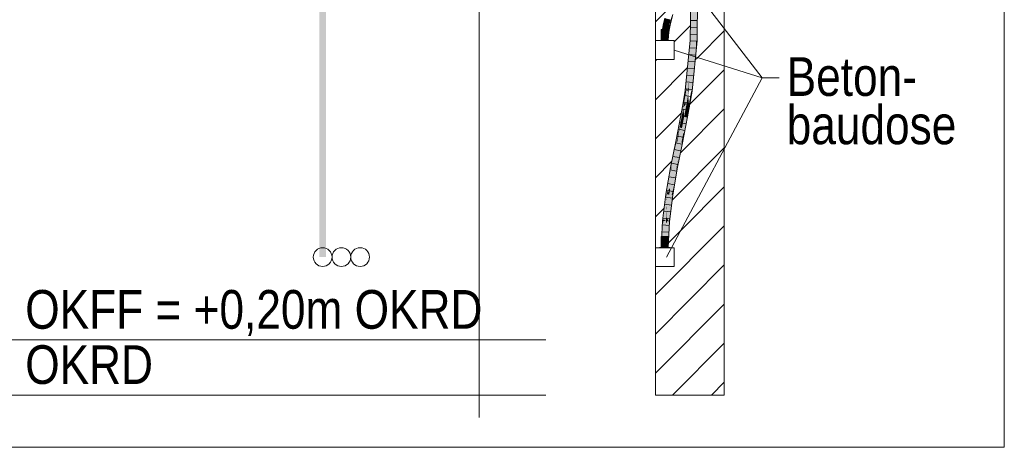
# Model space of a CAD drawing. Extents: x -720 to 300, y 62 to 1162.
# Tile 131 of 256: x 151 to 187, y 686 to 701. Entities that reach past the tile are written whole.
import ezdxf
from ezdxf.lldxf.tags import DXFTag

# ---------------------------------------------------------------- set-up
doc = ezdxf.new("R2010")
doc.units = 0
doc.layers.get('0').update_dxf_attribs({"lineweight": 13})
for name, color, linetype, lineweight, true_color in [('E_Betonbaudose', 1, 'Continuous', 13, 0xff0000), ('E_Detail_Beschriftung', 7, 'Continuous', 13, 0x009900), ('E_Detail_Wandschraffur', 7, 'Continuous', 5, 0xc0c0c0), ('E_Leerrohr 25-A06G93Y08I', 7, 'Continuous', 9, 0xff8000), ('E_Leerrohr 25-Shading', 7, 'Continuous', 9, 0xff8000)]:
    doc.layers.add(name, color=color, linetype=linetype, lineweight=lineweight, true_color=true_color)
doc.layers.add('E_Detail_Linie_Text_Bem', color=7, linetype='Continuous', lineweight=13)
doc.styles.get("Standard").update_dxf_attribs({"font": 'ARIALN.TTF'})
tags = doc.linetypes.add('fein_strichliert', pattern=[4, 1, -2, 1]).pattern_tags.tags
tags[8:9] = [DXFTag(74, 4), DXFTag(75, 0), DXFTag(340, '0'), DXFTag(46, 0.0), DXFTag(50, 0.0), DXFTag(44, 0.0), DXFTag(45, 0.0)]
tags[6:7] = [DXFTag(74, 4), DXFTag(75, 0), DXFTag(340, '0'), DXFTag(46, 0.0), DXFTag(50, 0.0), DXFTag(44, 0.0), DXFTag(45, 0.0)]
tags[4:5] = [DXFTag(74, 4), DXFTag(75, 0), DXFTag(340, '0'), DXFTag(46, 0.0), DXFTag(50, 0.0), DXFTag(44, 0.0), DXFTag(45, 0.0)]
tags = doc.linetypes.add('fein_strichliert-A06G93Y38I', pattern=[4, 1, -2, 1]).pattern_tags.tags
tags[8:9] = [DXFTag(74, 4), DXFTag(75, 0), DXFTag(340, '0'), DXFTag(46, 0.0), DXFTag(50, 0.0), DXFTag(44, 0.0), DXFTag(45, 0.0)]
tags[6:7] = [DXFTag(74, 4), DXFTag(75, 0), DXFTag(340, '0'), DXFTag(46, 0.0), DXFTag(50, 0.0), DXFTag(44, 0.0), DXFTag(45, 0.0)]
tags[4:5] = [DXFTag(74, 4), DXFTag(75, 0), DXFTag(340, '0'), DXFTag(46, 0.0), DXFTag(50, 0.0), DXFTag(44, 0.0), DXFTag(45, 0.0)]
tags = doc.linetypes.add('STRICHPUNKT2-A06G93Y18I', pattern=[12.7, 6.35, -3.175, 0, -3.175]).pattern_tags.tags
tags[10:11] = [DXFTag(74, 4), DXFTag(75, 0), DXFTag(340, '0'), DXFTag(46, 0.0), DXFTag(50, 0.0), DXFTag(44, 0.0), DXFTag(45, 0.0)]
tags[8:9] = [DXFTag(74, 4), DXFTag(75, 0), DXFTag(340, '0'), DXFTag(46, 0.0), DXFTag(50, 0.0), DXFTag(44, 0.0), DXFTag(45, 0.0)]
tags[6:7] = [DXFTag(74, 4), DXFTag(75, 0), DXFTag(340, '0'), DXFTag(46, 0.0), DXFTag(50, 0.0), DXFTag(44, 0.0), DXFTag(45, 0.0)]
tags[4:5] = [DXFTag(74, 4), DXFTag(75, 0), DXFTag(340, '0'), DXFTag(46, 0.0), DXFTag(50, 0.0), DXFTag(44, 0.0), DXFTag(45, 0.0)]

# ---------------------------------------------------------------- blocks, each defined once
blk = doc.blocks.new('Shading-A06G93SJ8I', base_point=(174.288, 726.756))
at = {"layer": 'E_Leerrohr 25-Shading', "color": 43, "true_color": 0xd7ab7f}
for points in [[(175.249, 702.387), (175.213, 702.385), (175.201, 700.626), (175.199, 700.626)], [(175.235, 700.624), (175.249, 702.387), (175.201, 700.626)], [(175.455, 702.398), (175.426, 702.397), (175.445, 700.613), (175.412, 700.614)], [(175.449, 700.612), (175.462, 702.399), (175.445, 700.613), (175.455, 702.398)], [(174.309, 701.415), (174.274, 701.424), (174.261, 701.22), (174.226, 701.228)], [(174.482, 701.37), (174.481, 701.371), (174.434, 701.181)], [(174.436, 701.181), (174.487, 701.369), (174.434, 701.181), (174.482, 701.37)], [(174.445, 701.179), (174.465, 701.174), (174.487, 701.369), (174.506, 701.364)], [(174.469, 701.173), (174.516, 701.362), (174.465, 701.174), (174.506, 701.364)], [(174.506, 701.364), (174.551, 701.556), (174.487, 701.369), (174.544, 701.558)], [(174.516, 701.362), (174.567, 701.552), (174.506, 701.364), (174.551, 701.556)], [(174.211, 701.024), (174.185, 701.029), (174.165, 700.824), (174.158, 700.825)], [(174.198, 700.847), (174.221, 701.022), (174.171, 700.849), (174.211, 701.024)], [(174.236, 701.094), (174.261, 701.22), (174.185, 701.029), (174.226, 701.228)], [(174.236, 701.094), (174.185, 701.029), (174.211, 701.024)], [(174.221, 701.022), (174.236, 701.094), (174.211, 701.024)], [(174.374, 700.834), (174.409, 700.984), (174.396, 700.993), (174.41, 700.991)], [(174.411, 700.99), (174.375, 700.837), (174.428, 700.987), (174.393, 700.836)], [(174.428, 700.987), (174.393, 700.836), (174.432, 700.987), (174.411, 700.835)], [(174.436, 701.181), (174.396, 700.993), (174.445, 701.179), (174.42, 701.047)], [(174.434, 701.181), (174.396, 700.993), (174.436, 701.181), (174.396, 700.993)], [(174.396, 700.993), (174.41, 700.991), (174.42, 701.047)], [(174.409, 700.984), (174.411, 700.99), (174.41, 700.991)], [(174.41, 700.991), (174.456, 701.124), (174.42, 701.047)], [(174.41, 700.991), (174.411, 700.99), (174.456, 701.124), (174.454, 701.115)], [(174.411, 700.99), (174.428, 700.987), (174.462, 701.138), (174.437, 701.014)], [(174.42, 701.047), (174.456, 701.124), (174.445, 701.179), (174.465, 701.174)], [(174.428, 700.987), (174.432, 700.987), (174.437, 701.014)], [(174.454, 701.115), (174.462, 701.138), (174.456, 701.124)], [(174.456, 701.124), (174.462, 701.138), (174.465, 701.174), (174.469, 701.173)], [(174.165, 700.824), (174.158, 700.825), (174.147, 700.618)], [(174.184, 700.618), (174.194, 700.822), (174.147, 700.618), (174.165, 700.824)], [(174.165, 700.824), (174.194, 700.822), (174.171, 700.849), (174.198, 700.847)], [(174.385, 700.804), (174.37, 700.805), (174.369, 700.618), (174.361, 700.618)], [(174.397, 700.618), (174.407, 700.802), (174.369, 700.618), (174.385, 700.804)], [(174.37, 700.805), (174.385, 700.804), (174.374, 700.834), (174.389, 700.819)], [(174.375, 700.837), (174.374, 700.834), (174.393, 700.836), (174.389, 700.819)], [(174.385, 700.804), (174.407, 700.802), (174.389, 700.819)], [(174.393, 700.836), (174.389, 700.819), (174.411, 700.835), (174.407, 700.802)], [(175.148, 699.9), (175.138, 699.663), (175.235, 700.624)], [(175.201, 700.626), (175.164, 700.28), (175.235, 700.624), (175.148, 699.9)], [(175.164, 700.28), (175.201, 700.626), (175.195, 700.585)], [(175.201, 700.626), (175.199, 700.626), (175.195, 700.585)], [(175.227, 698.78), (175.263, 698.776), (175.409, 700.584), (175.403, 700.507)], [(175.409, 700.577), (175.403, 700.507), (175.407, 700.197), (175.312, 699.261)], [(175.409, 700.584), (175.403, 700.507), (175.409, 700.585), (175.409, 700.577)], [(175.429, 700.417), (175.412, 700.614), (175.407, 700.197), (175.409, 700.577)], [(175.409, 700.577), (175.412, 700.614), (175.409, 700.585)], [(175.412, 700.614), (175.429, 700.417), (175.445, 700.613)], [(175.429, 700.417), (175.449, 700.612), (175.445, 700.613)], [(175.143, 700.076), (175.116, 699.446), (175.164, 700.28), (175.138, 699.663)], [(175.403, 700.507), (175.263, 698.776), (175.312, 699.261)], [(175.09, 699.545), (175.059, 698.881), (175.143, 700.076), (175.116, 699.446)], [(175.051, 698.8), (175.059, 698.881), (175.015, 698.805), (175.09, 699.545)], [(174.977, 698.387), (174.976, 698.348), (175.051, 698.8)], [(174.983, 698.61), (174.977, 698.387), (175.015, 698.805), (175.051, 698.8)], [(175.17, 698.383), (175.227, 698.78), (175.221, 698.745)], [(175.17, 698.383), (175.198, 698.381), (175.227, 698.78), (175.263, 698.776)], [(174.983, 698.61), (174.94, 698.354), (174.961, 698.35)], [(174.961, 698.35), (174.97, 698.349), (174.983, 698.61), (174.977, 698.387)], [(175.161, 698.384), (175.17, 698.383), (175.221, 698.745)], [(174.891, 697.887), (174.94, 698.354), (174.855, 697.894)], [(174.891, 697.887), (174.946, 698.184), (174.94, 698.354), (174.961, 698.35)], [(174.947, 698.191), (174.946, 698.184), (174.976, 698.348)], [(174.97, 698.349), (174.953, 698.265), (174.976, 698.348), (174.947, 698.191)], [(174.961, 698.35), (174.953, 698.265), (174.97, 698.349)], [(174.97, 698.349), (174.976, 698.348), (174.977, 698.387)], [(175.069, 697.876), (175.105, 697.873), (175.135, 698.234), (175.172, 698.231)], [(175.172, 698.231), (175.186, 698.311), (175.135, 698.234), (175.15, 698.317)], [(175.186, 698.311), (175.198, 698.381), (175.15, 698.317), (175.161, 698.384)], [(174.693, 697.05), (174.855, 697.894), (174.686, 697.051)], [(174.855, 697.894), (174.693, 697.05), (174.891, 697.887), (174.8, 697.44)], [(174.8, 697.44), (174.805, 697.459), (174.891, 697.887)], [(174.983, 697.259), (175.101, 697.846), (174.946, 697.263), (175.065, 697.853)], [(175.101, 697.846), (175.105, 697.873), (175.065, 697.853), (175.069, 697.876)], [(174.686, 696.956), (174.7, 696.953), (174.805, 697.459), (174.723, 697.047)], [(174.693, 697.05), (174.708, 697.049), (174.8, 697.44), (174.796, 697.418)], [(174.796, 697.418), (174.805, 697.459), (174.8, 697.44)], [(174.668, 696.959), (174.693, 697.05), (174.686, 697.051)], [(174.686, 696.956), (174.708, 697.049), (174.668, 696.959), (174.693, 697.05)], [(174.7, 696.953), (174.704, 696.952), (174.723, 697.047)], [(174.913, 696.91), (174.983, 697.259), (174.877, 696.917), (174.946, 697.263)], [(174.636, 696.686), (174.52, 696.05), (174.704, 696.952), (174.514, 696.004)], [(174.568, 696.458), (174.52, 696.05), (174.663, 696.862)], [(174.621, 696.623), (174.52, 696.05), (174.636, 696.686)], [(174.686, 696.956), (174.668, 696.959), (174.568, 696.458)], [(174.663, 696.862), (174.621, 696.623), (174.686, 696.956), (174.636, 696.686)], [(174.686, 696.956), (174.636, 696.686), (174.7, 696.953)], [(174.636, 696.686), (174.704, 696.952), (174.7, 696.953)], [(174.724, 695.965), (174.913, 696.91), (174.78, 696.434), (174.877, 696.917)], [(174.55, 696.368), (174.478, 696.011), (174.505, 696.006)], [(174.568, 696.458), (174.55, 696.368), (174.512, 696.005), (174.505, 696.006)], [(174.568, 696.458), (174.512, 696.005), (174.52, 696.05)], [(174.767, 696.355), (174.78, 696.434), (174.688, 695.972)], [(174.698, 695.97), (174.708, 696.017), (174.688, 695.972), (174.767, 696.355)], [(174.724, 695.965), (174.78, 696.434), (174.7, 695.97)], [(174.504, 695.991), (174.462, 695.92), (174.489, 695.86), (174.374, 695.198)], [(174.413, 695.513), (174.462, 695.92), (174.429, 695.708), (174.437, 695.775)], [(174.478, 696.011), (174.462, 695.92), (174.505, 696.006), (174.504, 695.991)], [(174.512, 696.005), (174.504, 695.991), (174.489, 695.861)], [(174.489, 695.86), (174.514, 696.004), (174.512, 696.005)], [(174.504, 695.991), (174.489, 695.86), (174.489, 695.861)], [(174.504, 695.991), (174.512, 696.005), (174.505, 696.006)], [(174.512, 696.005), (174.514, 696.004), (174.52, 696.05)], [(174.523, 695.021), (174.523, 695.021), (174.688, 695.972), (174.698, 695.97)], [(174.555, 695.016), (174.559, 695.015), (174.696, 695.946), (174.668, 695.644)], [(174.698, 695.97), (174.66, 695.768), (174.611, 695.384), (174.59, 695.299)], [(174.698, 695.97), (174.611, 695.384), (174.7, 695.97)], [(174.668, 695.644), (174.724, 695.965), (174.696, 695.946), (174.7, 695.97)], [(174.7, 695.97), (174.708, 696.017), (174.698, 695.97)], [(174.349, 695.053), (174.429, 695.708), (174.397, 695.546), (174.432, 695.746)], [(174.374, 695.198), (174.413, 695.513), (174.349, 695.053), (174.429, 695.708)], [(174.429, 695.708), (174.437, 695.775), (174.432, 695.746)], [(174.66, 695.768), (174.523, 695.021), (174.59, 695.299)], [(174.397, 695.546), (174.311, 695.052), (174.336, 695.048)], [(174.348, 695.047), (174.397, 695.546), (174.336, 695.048)], [(174.349, 695.053), (174.397, 695.546), (174.348, 695.047)], [(174.537, 695.018), (174.579, 695.228), (174.523, 695.021), (174.59, 695.299)], [(174.555, 695.016), (174.611, 695.384), (174.537, 695.018)], [(174.579, 695.228), (174.611, 695.384), (174.59, 695.299)], [(174.193, 694.086), (174.336, 695.048), (174.311, 695.052)], [(174.193, 694.086), (174.236, 694.137), (174.336, 695.048), (174.309, 694.732)], [(174.309, 694.732), (174.348, 695.047), (174.336, 695.048)], [(174.523, 695.021), (174.405, 694.068), (174.537, 695.018)], [(174.405, 694.068), (174.555, 695.016), (174.537, 695.018)], [(174.405, 694.068), (174.462, 694.232), (174.555, 695.016), (174.526, 694.749)], [(174.526, 694.749), (174.559, 695.015), (174.555, 695.016)], [(174.236, 694.137), (174.193, 694.086), (174.224, 694.083)], [(174.229, 694.083), (174.236, 694.137), (174.224, 694.083)], [(174.462, 694.232), (174.405, 694.068), (174.427, 694.066)], [(174.442, 694.065), (174.462, 694.232), (174.427, 694.066)], [(174.224, 694.083), (174.193, 694.086), (174.147, 693.118)], [(174.147, 693.118), (174.184, 693.118), (174.219, 694.016), (174.226, 694.016)], [(174.226, 694.016), (174.229, 694.083), (174.219, 694.016), (174.224, 694.083)], [(174.427, 694.066), (174.405, 694.068), (174.374, 693.4)], [(174.437, 694.015), (174.374, 693.4), (174.437, 693.967), (174.383, 693.291)], [(174.423, 694.015), (174.374, 693.4), (174.437, 694.015)], [(174.383, 693.291), (174.397, 693.118), (174.437, 693.967)], [(174.427, 694.066), (174.423, 694.015), (174.442, 694.065), (174.437, 694.015)], [(174.442, 694.065), (174.437, 694.015), (174.439, 694.015)], [(174.437, 694.015), (174.437, 693.967), (174.439, 694.015)], [(174.361, 693.118), (174.369, 693.118), (174.374, 693.4), (174.383, 693.291)], [(174.369, 693.118), (174.397, 693.118), (174.383, 693.291)]]:
    blk.add_solid(points, dxfattribs=at)
at = {"layer": 'E_Leerrohr 25-Shading', "color": 31, "true_color": 0xfabd7f}
for points in [[(175.337, 702.392), (175.249, 702.387), (175.324, 700.619), (175.235, 700.624)], [(175.337, 702.392), (175.337, 702.392), (175.409, 700.615), (175.324, 700.619)], [(175.412, 700.614), (175.426, 702.397), (175.409, 700.615), (175.337, 702.392)], [(174.309, 701.413), (174.261, 701.22), (174.295, 701.213)], [(174.309, 701.413), (174.295, 701.213), (174.328, 701.307), (174.316, 701.208)], [(174.337, 701.408), (174.309, 701.415), (174.328, 701.307), (174.309, 701.413)], [(174.316, 701.208), (174.34, 701.202), (174.328, 701.307), (174.342, 701.229)], [(174.337, 701.408), (174.328, 701.307), (174.332, 701.339)], [(174.328, 701.307), (174.342, 701.229), (174.34, 701.407), (174.355, 701.403)], [(174.34, 701.407), (174.337, 701.408), (174.332, 701.339)], [(174.342, 701.229), (174.348, 701.201), (174.355, 701.403), (174.395, 701.393)], [(174.395, 701.393), (174.395, 701.393), (174.366, 701.196), (174.348, 701.201)], [(174.366, 701.196), (174.408, 701.187), (174.395, 701.393), (174.446, 701.38)], [(174.408, 701.187), (174.434, 701.181), (174.446, 701.38), (174.481, 701.371)], [(174.265, 700.815), (174.246, 701.018), (174.198, 700.847), (174.221, 701.022)], [(174.236, 701.094), (174.221, 701.022), (174.246, 701.018)], [(174.236, 701.094), (174.284, 701.036), (174.261, 701.22), (174.295, 701.213)], [(174.246, 701.018), (174.283, 701.012), (174.236, 701.094), (174.284, 701.036)], [(174.265, 700.815), (174.275, 700.814), (174.246, 701.018), (174.283, 701.012)], [(174.283, 701.012), (174.275, 700.814), (174.286, 700.842), (174.282, 700.813)], [(174.284, 701.036), (174.283, 701.012), (174.298, 701.02), (174.297, 701.01)], [(174.283, 701.012), (174.286, 700.842), (174.297, 701.01)], [(174.314, 701.184), (174.295, 701.213), (174.298, 701.02), (174.284, 701.036)], [(174.286, 700.842), (174.309, 701.008), (174.297, 701.01)], [(174.36, 700.838), (174.309, 701.008), (174.286, 700.842)], [(174.316, 701.208), (174.295, 701.213), (174.314, 701.184)], [(174.297, 701.01), (174.309, 701.008), (174.298, 701.02)], [(174.309, 701.008), (174.334, 701.156), (174.298, 701.02), (174.314, 701.184)], [(174.309, 701.008), (174.337, 701.15), (174.334, 701.156)], [(174.337, 701.15), (174.309, 701.008), (174.358, 700.999)], [(174.309, 701.008), (174.36, 700.838), (174.358, 700.999), (174.374, 700.837)], [(174.34, 701.202), (174.316, 701.208), (174.337, 701.15), (174.314, 701.184)], [(174.337, 701.15), (174.348, 701.201), (174.34, 701.202)], [(174.337, 701.15), (174.355, 701.104), (174.348, 701.201), (174.366, 701.196)], [(174.355, 701.104), (174.337, 701.15), (174.349, 701.063)], [(174.34, 701.202), (174.348, 701.201), (174.342, 701.229)], [(174.358, 700.999), (174.396, 700.993), (174.349, 701.063), (174.355, 701.104)], [(174.355, 701.104), (174.396, 700.993), (174.366, 701.196), (174.434, 701.181)], [(174.374, 700.834), (174.396, 700.993), (174.358, 700.999)], [(174.184, 700.618), (174.202, 700.618), (174.194, 700.822), (174.198, 700.821)], [(174.198, 700.847), (174.194, 700.822), (174.198, 700.821)], [(174.265, 700.815), (174.198, 700.847), (174.198, 700.821)], [(174.202, 700.618), (174.272, 700.618), (174.198, 700.821), (174.265, 700.815)], [(174.265, 700.815), (174.272, 700.618), (174.275, 700.814)], [(174.272, 700.618), (174.282, 700.813), (174.275, 700.814)], [(174.334, 700.809), (174.282, 700.813), (174.34, 700.618), (174.272, 700.618)], [(174.286, 700.842), (174.282, 700.813), (174.331, 700.84), (174.334, 700.809)], [(174.334, 700.809), (174.37, 700.805), (174.331, 700.84), (174.36, 700.838)], [(174.34, 700.618), (174.341, 700.618), (174.334, 700.809), (174.37, 700.805)], [(174.341, 700.618), (174.361, 700.618), (174.37, 700.805)], [(174.36, 700.838), (174.37, 700.805), (174.374, 700.837), (174.374, 700.834)], [(175.139, 699.168), (175.235, 700.624), (175.138, 699.663)], [(175.235, 700.624), (175.139, 699.168), (175.139, 698.79), (175.139, 698.791)], [(175.235, 700.624), (175.139, 698.79), (175.324, 700.619)], [(175.412, 700.614), (175.324, 700.619), (175.227, 698.78), (175.139, 698.79)], [(175.116, 699.446), (175.115, 698.817), (175.138, 699.663), (175.139, 699.168)], [(175.059, 698.881), (175.115, 698.817), (175.116, 699.446)], [(175.139, 699.168), (175.115, 698.817), (175.139, 698.791)], [(175.059, 698.8), (175.051, 698.8), (175.051, 698.335), (174.976, 698.348)], [(175.059, 698.881), (175.051, 698.8), (175.059, 698.8)], [(175.051, 698.335), (175.115, 698.793), (175.059, 698.8)], [(175.051, 698.335), (175.063, 698.333), (175.115, 698.793), (175.114, 698.637)], [(175.059, 698.8), (175.115, 698.793), (175.059, 698.881), (175.115, 698.817)], [(175.114, 698.637), (175.139, 698.79), (175.115, 698.793)], [(175.114, 698.637), (175.15, 698.317), (175.139, 698.79), (175.161, 698.384)], [(175.115, 698.793), (175.139, 698.79), (175.115, 698.817)], [(175.114, 698.637), (175.063, 698.333), (175.13, 698.321)], [(175.15, 698.317), (175.114, 698.637), (175.13, 698.321)], [(174.946, 698.184), (174.891, 697.887), (174.938, 697.878)], [(174.978, 697.87), (174.946, 698.184), (174.938, 697.878)], [(174.946, 698.184), (175.051, 698.335), (174.976, 698.348)], [(174.946, 698.184), (174.978, 697.87), (175.051, 698.335), (175.05, 698.26)], [(175.05, 698.26), (174.978, 697.87), (175.05, 698.258), (174.982, 697.869)], [(174.982, 697.869), (175.011, 697.864), (175.05, 698.258), (175.055, 698.168)], [(175.011, 697.864), (175.065, 697.853), (175.055, 698.168), (175.069, 697.876)], [(175.05, 698.26), (175.063, 698.333), (175.051, 698.335)], [(175.05, 698.26), (175.13, 698.321), (175.063, 698.333)], [(175.05, 698.26), (175.069, 697.876), (175.13, 698.321), (175.135, 698.234)], [(175.135, 698.234), (175.15, 698.317), (175.13, 698.321)], [(174.805, 697.459), (174.938, 697.878), (174.891, 697.887)], [(174.805, 697.459), (174.894, 697.45), (174.938, 697.878), (174.931, 697.636)], [(174.931, 697.636), (174.978, 697.87), (174.938, 697.878)], [(174.931, 697.636), (174.941, 697.396), (174.978, 697.87), (175.011, 697.864)], [(174.941, 697.396), (174.946, 697.263), (175.011, 697.864), (175.065, 697.853)], [(174.805, 697.459), (174.723, 697.047), (174.814, 697.459), (174.747, 697.044)], [(174.731, 696.947), (174.79, 696.935), (174.814, 697.459), (174.894, 697.45)], [(174.894, 697.45), (174.79, 696.935), (174.835, 696.926)], [(174.835, 696.926), (174.877, 696.917), (174.889, 697.408), (174.893, 697.429)], [(174.893, 697.429), (174.877, 696.917), (174.931, 697.628), (174.946, 697.263)], [(174.893, 697.429), (174.894, 697.45), (174.889, 697.408)], [(174.931, 697.636), (174.894, 697.45), (174.931, 697.628), (174.893, 697.429)], [(174.723, 697.047), (174.704, 696.952), (174.747, 697.044), (174.731, 696.947)], [(174.731, 696.947), (174.704, 696.952), (174.577, 695.992), (174.514, 696.004)], [(174.601, 695.988), (174.79, 696.935), (174.577, 695.992), (174.731, 696.947)], [(174.688, 695.972), (174.79, 696.935), (174.601, 695.988)], [(174.688, 695.972), (174.78, 696.434), (174.79, 696.935), (174.835, 696.926)], [(174.78, 696.434), (174.877, 696.917), (174.835, 696.926)], [(174.489, 695.86), (174.422, 695.253), (174.514, 696.004), (174.424, 695.253)], [(174.577, 695.992), (174.514, 696.004), (174.467, 695.248), (174.424, 695.253)], [(174.435, 695.034), (174.435, 695.034), (174.577, 695.992), (174.601, 695.988)], [(174.688, 695.972), (174.601, 695.988), (174.523, 695.021), (174.435, 695.034)], [(174.374, 695.198), (174.407, 695.11), (174.489, 695.86)], [(174.422, 695.253), (174.407, 695.11), (174.424, 695.253)], [(174.424, 695.253), (174.407, 695.11), (174.467, 695.248), (174.435, 695.034)], [(174.347, 695.012), (174.348, 695.047), (174.314, 694.078), (174.286, 694.099)], [(174.286, 694.099), (174.348, 695.047), (174.309, 694.732)], [(174.316, 694.077), (174.341, 694.498), (174.314, 694.078), (174.347, 695.012)], [(174.342, 694.368), (174.337, 694.239), (174.399, 695.039), (174.435, 695.034)], [(174.405, 694.068), (174.523, 695.021), (174.337, 694.239), (174.435, 695.034)], [(174.366, 695.044), (174.348, 695.047), (174.356, 694.753), (174.341, 694.498)], [(174.366, 695.044), (174.342, 694.368), (174.399, 695.039)], [(174.374, 695.198), (174.348, 695.047), (174.366, 695.044)], [(174.366, 695.044), (174.399, 695.039), (174.374, 695.198), (174.407, 695.11)], [(174.399, 695.039), (174.435, 695.034), (174.407, 695.11)], [(174.236, 694.137), (174.286, 694.099), (174.309, 694.732)], [(174.317, 694.076), (174.338, 694.326), (174.316, 694.077), (174.341, 694.498)], [(174.356, 694.753), (174.341, 694.498), (174.342, 694.368), (174.338, 694.326)], [(174.236, 694.137), (174.229, 694.083), (174.24, 694.082)], [(174.24, 694.082), (174.286, 694.078), (174.236, 694.137), (174.286, 694.099)], [(174.317, 694.076), (174.337, 694.239), (174.338, 694.326)], [(174.337, 694.239), (174.317, 694.076), (174.352, 694.073)], [(174.338, 694.326), (174.337, 694.239), (174.342, 694.368)], [(174.405, 694.068), (174.337, 694.239), (174.352, 694.073)], [(174.184, 693.118), (174.239, 693.118), (174.226, 694.016)], [(174.239, 693.118), (174.229, 694.083), (174.226, 694.016)], [(174.239, 693.118), (174.272, 693.118), (174.229, 694.083), (174.24, 694.082)], [(174.24, 694.082), (174.272, 693.118), (174.286, 694.078)], [(174.314, 694.076), (174.286, 694.078), (174.312, 693.968), (174.272, 693.118)], [(174.312, 693.968), (174.272, 693.118), (174.34, 693.118)], [(174.314, 694.078), (174.286, 694.099), (174.314, 694.076), (174.286, 694.078)], [(174.316, 694.076), (174.314, 694.076), (174.314, 694.016), (174.312, 693.968)], [(174.314, 694.016), (174.312, 693.968), (174.361, 693.118), (174.34, 693.118)], [(174.316, 694.077), (174.314, 694.078), (174.316, 694.076), (174.314, 694.076)], [(174.314, 694.016), (174.317, 694.076), (174.316, 694.076)], [(174.32, 694.016), (174.317, 694.076), (174.314, 694.016)], [(174.314, 694.016), (174.361, 693.118), (174.32, 694.016)], [(174.316, 694.076), (174.317, 694.076), (174.316, 694.077)], [(174.317, 694.076), (174.32, 694.016), (174.352, 694.073), (174.354, 694.015)], [(174.32, 694.016), (174.361, 693.118), (174.354, 694.015), (174.374, 693.4)], [(174.374, 693.4), (174.405, 694.068), (174.352, 694.073)]]:
    blk.add_solid(points, dxfattribs=at)
at = {"layer": 'E_Leerrohr 25-Shading', "color": 31, "true_color": 0xecb67f}
for points in [[(174.272, 701.012), (174.147, 701.012), (174.272, 700.618), (174.147, 700.618)], [(174.397, 701.012), (174.272, 701.012), (174.397, 700.618), (174.272, 700.618)], [(174.272, 700.618), (174.082, 700.618), (174.272, 700.612), (174.082, 700.612)], [(174.305, 700.618), (174.272, 700.618), (174.305, 700.612), (174.272, 700.612)], [(174.462, 700.612), (174.462, 700.618), (174.305, 700.612), (174.305, 700.618)], [(174.272, 693.512), (174.147, 693.512), (174.272, 693.118), (174.147, 693.118)], [(174.397, 693.512), (174.272, 693.512), (174.397, 693.118), (174.272, 693.118)], [(174.272, 693.118), (174.082, 693.118), (174.272, 693.112), (174.082, 693.112)], [(174.305, 693.118), (174.272, 693.118), (174.305, 693.112), (174.272, 693.112)], [(174.462, 693.112), (174.462, 693.118), (174.305, 693.112), (174.305, 693.118)]]:
    blk.add_solid(points, dxfattribs=at)
blk = doc.blocks.new('Referenz-A06G93Y68I')
at = {"layer": 'E_Betonbaudose', "linetype": 'Continuous', "ltscale": 0.13}
for p, q in [((173.932, 699.932), (173.932, 700.612)), ((173.932, 700.612), (174.612, 700.612)), ((174.612, 700.612), (174.612, 699.932)), ((174.612, 699.932), (173.932, 699.932)), ((173.932, 692.432), (173.932, 693.112)), ((173.932, 693.112), (174.612, 693.112)), ((174.612, 693.112), (174.612, 692.432)), ((174.612, 692.432), (173.932, 692.432))]:
    blk.add_line(p, q, dxfattribs=at)
for centre in [(161.865, 692.772), (162.545, 692.772), (163.225, 692.772)]:
    blk.add_circle(centre, 0.34, dxfattribs=at)
at = {"layer": 'E_Detail_Linie_Text_Bem', "linetype": 'fein_strichliert-A06G93Y38I', "ltscale": 0.65}
for p, q in [((186.585, 685.882), (186.585, 747.199)), ((167.542, 686.964), (167.542, 739.843)), ((123.816, 685.882), (183.559, 685.882)), ((183.559, 685.882), (186.585, 685.882))]:
    blk.add_line(p, q, dxfattribs=at)
at = {"layer": 'E_Detail_Linie_Text_Bem', "linetype": 'Continuous', "ltscale": 0.13}
for p, q in [((176.432, 727.772), (176.432, 687.772)), ((173.932, 687.772), (173.932, 715.772)), ((131.832, 689.772), (169.962, 689.772)), ((131.832, 687.772), (169.962, 687.772)), ((176.432, 687.772), (173.932, 687.772))]:
    blk.add_line(p, q, dxfattribs=at)
at = {"layer": 'E_Detail_Linie_Text_Bem', "color": 0, "linetype": 'Continuous', "ltscale": 0.13}
for p, q in [((174.338, 703.772), (177.803, 699.269)), ((174.612, 700.272), (177.803, 699.269)), ((174.338, 692.772), (177.803, 699.269)), ((177.803, 699.269), (178.426, 699.269))]:
    blk.add_line(p, q, dxfattribs=at)
at = {"layer": 'E_Detail_Linie_Text_Bem', "linetype": 'Continuous', "ltscale": 0.13}
blk.add_solid([(161.99, 726.772), (161.99, 692.772), (161.74, 726.771), (161.74, 692.772)], dxfattribs=at)
at = {"layer": 'E_Detail_Wandschraffur', "linetype": 'ByBlock', "ltscale": 0.13}
for p, q in [((173.932, 701.298), (174.354, 701.72)), ((175.466, 700.004), (176.432, 700.97)), ((175.378, 699.916), (175.466, 700.004)), ((173.932, 698.47), (175.099, 699.636)), ((174.841, 696.55), (176.432, 698.141)), ((173.932, 695.641), (174.522, 696.231)), ((174.849, 693.73), (176.432, 695.313)), ((174.405, 693.286), (174.849, 693.73)), ((173.932, 689.985), (176.432, 692.485)), ((174.548, 687.772), (176.432, 689.656))]:
    blk.add_line(p, q, dxfattribs=at)
at = {"layer": 'E_Detail_Wandschraffur', "linetype": 'fein_strichliert', "ltscale": 0.13}
for p, q in [((174.612, 700.564), (175.203, 701.155)), ((173.932, 699.884), (173.98, 699.932)), ((175.186, 698.31), (176.432, 699.556)), ((173.932, 697.056), (174.874, 697.998)), ((174.536, 694.831), (176.432, 696.727)), ((173.932, 694.227), (174.249, 694.544)), ((173.932, 691.399), (176.432, 693.899)), ((173.932, 688.57), (176.432, 691.07)), ((175.962, 687.772), (176.432, 688.242))]:
    blk.add_line(p, q, dxfattribs=at)
at = {"layer": 'E_Leerrohr 25-A06G93Y08I', "linetype": 'Continuous', "ltscale": 0.13}
for p, q in [((175.213, 702.385), (175.199, 700.626)), ((175.462, 702.399), (175.449, 700.612)), ((174.274, 701.424), (174.226, 701.228)), ((174.516, 701.362), (174.469, 701.173)), ((174.567, 701.552), (174.516, 701.362)), ((175.212, 701.345), (175.447, 701.343)), ((174.147, 701.012), (174.147, 700.618)), ((174.221, 701.012), (174.147, 701.012)), ((174.185, 701.029), (174.158, 700.825)), ((174.184, 700.967), (174.417, 700.933)), ((174.226, 701.228), (174.185, 701.029)), ((174.324, 701.012), (174.221, 701.012)), ((174.232, 701.221), (174.461, 701.17)), ((174.397, 701.012), (174.324, 701.012)), ((174.397, 700.618), (174.397, 701.012)), ((174.432, 700.987), (174.407, 700.802)), ((174.469, 701.173), (174.432, 700.987)), ((175.21, 701.097), (175.445, 701.091)), ((174.082, 700.618), (174.082, 700.612)), ((174.194, 700.618), (174.082, 700.618)), ((174.194, 700.612), (174.082, 700.612)), ((174.158, 700.825), (174.147, 700.618)), ((174.221, 700.618), (174.147, 700.618)), ((174.147, 700.618), (174.397, 700.618)), ((174.159, 700.706), (174.394, 700.696)), ((174.351, 700.618), (174.194, 700.618)), ((174.351, 700.612), (174.194, 700.612)), ((174.324, 700.618), (174.221, 700.618)), ((174.397, 700.618), (174.324, 700.618)), ((174.462, 700.618), (174.351, 700.618)), ((174.462, 700.612), (174.351, 700.612)), ((174.407, 700.802), (174.397, 700.618)), ((174.462, 700.612), (174.462, 700.618)), ((175.199, 700.626), (175.015, 698.805)), ((175.204, 700.601), (175.438, 700.588)), ((175.208, 700.849), (175.443, 700.839)), ((175.449, 700.612), (175.263, 698.776)), ((175.179, 700.353), (175.413, 700.338)), ((175.129, 699.857), (175.363, 699.839)), ((175.154, 700.105), (175.388, 700.088)), ((175.104, 699.61), (175.338, 699.589)), ((175.079, 699.362), (175.312, 699.339)), ((175.015, 698.805), (174.94, 698.354)), ((175.028, 698.866), (175.262, 698.84)), ((175.053, 699.114), (175.287, 699.09)), ((175.263, 698.776), (175.186, 698.311)), ((174.992, 698.622), (175.225, 698.59)), ((174.94, 698.354), (174.855, 697.894)), ((174.907, 698.135), (175.138, 698.092)), ((174.952, 698.379), (175.184, 698.339)), ((175.186, 698.311), (175.101, 697.846)), ((174.855, 697.894), (174.668, 696.959)), ((174.862, 697.89), (175.093, 697.845)), ((175.101, 697.846), (174.913, 696.91)), ((174.764, 697.4), (174.994, 697.354)), ((174.813, 697.645), (175.043, 697.6)), ((174.715, 697.155), (174.945, 697.109)), ((174.668, 696.959), (174.478, 696.011)), ((174.616, 696.664), (174.847, 696.619)), ((174.666, 696.91), (174.896, 696.864)), ((174.913, 696.91), (174.724, 695.965)), ((174.567, 696.419), (174.798, 696.374)), ((174.478, 696.011), (174.311, 695.052)), ((174.471, 695.927), (174.702, 695.885)), ((174.518, 696.173), (174.749, 696.13)), ((174.724, 695.965), (174.559, 695.015)), ((174.428, 695.68), (174.66, 695.64)), ((174.385, 695.432), (174.617, 695.394)), ((174.311, 695.052), (174.193, 694.086)), ((174.305, 694.936), (174.537, 694.904)), ((174.342, 695.185), (174.574, 695.149)), ((174.559, 695.015), (174.442, 694.065)), ((174.274, 694.686), (174.507, 694.657)), ((174.212, 694.186), (174.447, 694.165)), ((174.243, 694.436), (174.477, 694.411)), ((174.193, 694.086), (174.147, 693.118)), ((174.193, 693.935), (174.427, 693.918)), ((174.442, 694.065), (174.397, 693.118)), ((174.147, 693.512), (174.147, 693.118)), ((174.221, 693.512), (174.147, 693.512)), ((174.169, 693.43), (174.404, 693.424)), ((174.181, 693.683), (174.416, 693.671)), ((174.324, 693.512), (174.221, 693.512)), ((174.397, 693.512), (174.324, 693.512)), ((174.397, 693.118), (174.397, 693.512)), ((174.082, 693.118), (174.082, 693.112)), ((174.194, 693.118), (174.082, 693.118)), ((174.194, 693.112), (174.082, 693.112)), ((174.221, 693.118), (174.147, 693.118)), ((174.147, 693.118), (174.397, 693.118)), ((174.158, 693.178), (174.393, 693.177)), ((174.351, 693.118), (174.194, 693.118)), ((174.351, 693.112), (174.194, 693.112)), ((174.324, 693.118), (174.221, 693.118)), ((174.397, 693.118), (174.324, 693.118)), ((174.462, 693.118), (174.351, 693.118)), ((174.462, 693.112), (174.351, 693.112)), ((174.462, 693.112), (174.462, 693.118))]:
    blk.add_line(p, q, dxfattribs=at)
at = {"layer": 'E_Leerrohr 25-A06G93Y08I', "linetype": 'STRICHPUNKT2-A06G93Y18I', "lineweight": 5, "ltscale": 0.13}
for p, q in [((174.272, 700.618), (174.272, 701.012)), ((174.272, 693.118), (174.272, 693.512))]:
    blk.add_line(p, q, dxfattribs=at)
at = {"layer": 'E_Detail_Beschriftung', "linetype": 'Continuous', "ltscale": 0.13, "char_height": 1.4, "attachment_point": 1}
for s, insert in [('{\\fArial Narrow;Beton-}', (178.693, 700.01)), ('{\\fArial Narrow;baudose}', (178.693, 698.26)), ('{\\fArial Narrow;OKFF = +0,20m OKRD}', (151.08, 691.577)), ('{\\fArial Narrow;OKRD}', (151.08, 689.577))]:
    blk.add_mtext(s, dxfattribs=dict(at, insert=insert))

msp = doc.modelspace()

# ---------------------------------------------------------------- block references
at = {"color": 8, "lineweight": 25, "ltscale": 0.25, "true_color": 0x808080}
msp.add_blockref('Referenz-A06G93Y68I', (0, 0), dxfattribs=at)
msp.add_blockref('Shading-A06G93SJ8I', (174.288, 726.756))

doc.saveas('drawing.dxf')
